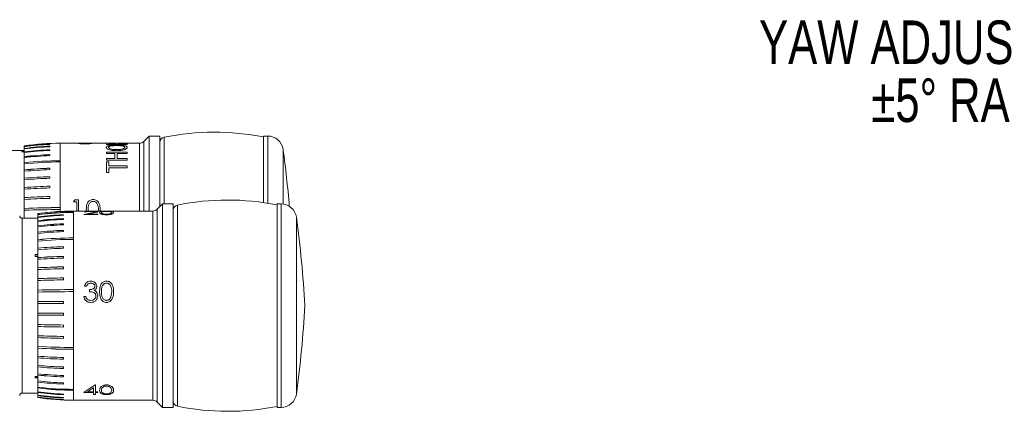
# Model space of a CAD drawing. Header units: millimetres. Extents: x 3 to 556, y 2 to 429.
# Tile 18 of 57: x 243 to 338, y 116 to 154. Entities that reach past the tile are written whole.
import ezdxf

# ---------------------------------------------------------------- set-up
doc = ezdxf.new("R2010")
doc.units = ezdxf.units.MM
doc.header["$LTSCALE"] = 2
doc.styles.add('SLDTEXTSTYLE0', font='TXT', dxfattribs={"width": 0.75})

# ---------------------------------------------------------------- blocks, each defined once
blk = doc.blocks.new('SW_NOTE_4')
at = {"color": 0, "linetype": 'Continuous', "lineweight": 0, "attachment_point": 3, "style": 'SLDTEXTSTYLE0'}
for s, insert, char_height in [('YAW ADJUSTER', (-1.978, 7.569), 4.23333), ('±5° RANGE', (-1.639, 1.925), 4.2333)]:
    blk.add_mtext(s, dxfattribs=dict(at, insert=insert, char_height=char_height))

msp = doc.modelspace()

# ---------------------------------------------------------------- linework, layer by layer
at = {"color": 7, "linetype": 'Continuous', "lineweight": 0}
for p, q in [((245.5429262, 141.962567), (245.5429262, 141.9875786)), ((248.3124412, 142.0682944), (246.5429264, 142.0682944)), ((246.5429264, 142.0677506), (246.5429264, 142.0682944)), ((246.5429264, 142.0677506), (246.5429264, 140.3698973)), ((248.4908621, 142.0682944), (248.3065459, 142.0682944)), ((249.4860324, 142.0682944), (248.4860322, 142.0682944)), ((249.4103121, 142.0487255), (249.4860324, 142.0677804)), ((249.6655206, 142.0682944), (249.4797776, 142.0682944)), ((251.2231949, 142.0682944), (249.6586437, 142.0682944)), ((251.0429281, 141.9595569), (251.0429281, 142.0519739)), ((253.0429284, 141.9595569), (251.0429281, 141.9595569)), ((251.9241976, 142.0682944), (251.2231949, 142.0682944)), ((251.2736949, 141.9985123), (251.2736949, 142.0525886)), ((251.2736949, 141.9985123), (251.9147205, 141.9985123)), ((251.9147205, 141.9985123), (251.9147205, 142.0488559)), ((252.560995, 142.0682944), (251.9241976, 142.0682944)), ((252.1198499, 142.0592532), (252.2184062, 142.0648337)), ((252.1547037, 142.0412228), (252.1454911, 142.0295179)), ((252.1454911, 141.9985123), (252.1454911, 142.0295179)), ((252.1454911, 141.9985123), (253.0429284, 141.9985123)), ((252.2184062, 142.0648337), (252.4908441, 142.0682013)), ((253.0429284, 142.0682944), (252.560995, 142.0682944)), ((253.0429284, 142.0682199), (252.6206518, 142.0638464)), ((254.2443979, 142.0682944), (253.0429284, 142.0682944)), ((253.0429284, 141.9595569), (253.0429284, 141.9985123)), ((255.1929275, 142.7682951), (254.6686637, 142.2440313)), ((256.2429267, 142.7682951), (255.1929275, 142.7682951)), ((255.1929275, 135.4682945), (255.1929275, 142.7682951)), ((256.2429267, 135.9182946), (256.2429267, 142.7682951)), ((266.7446467, 142.7682951), (266.3429263, 142.7682951)), ((266.3429263, 136.2985164), (266.3429263, 142.7682951)), ((243.0429268, 141.3682938), (241.5429274, 141.3682938)), ((242.7929263, 141.2284985), (242.7929263, 141.2635833)), ((242.7929263, 141.2635833), (243.0429268, 141.2635833)), ((243.0429268, 141.2284985), (242.7929263, 141.2284985)), ((242.7929263, 141.2284985), (242.7929263, 141.2186749)), ((243.0429268, 141.2186749), (242.7929263, 141.2186749)), ((243.1489914, 141.8327592), (243.0429268, 141.8182939)), ((243.0429268, 141.8177649), (243.0429268, 141.8182939)), ((243.0429268, 141.8177649), (243.0429268, 141.7594008)), ((243.0429268, 141.7350188), (243.0429268, 141.7594008)), ((243.0429268, 141.7350188), (243.0429268, 141.5608429)), ((243.0429268, 141.5124625), (243.0429268, 141.5608429)), ((243.0429268, 141.5124625), (243.0429268, 141.225224)), ((243.0429268, 141.153609), (243.0429268, 141.225224)), ((243.0429268, 141.153609), (243.0429268, 140.7578379)), ((245.5429262, 141.7342998), (245.5429262, 141.7839244)), ((245.5429262, 141.3662374), (245.5429262, 141.4396927)), ((245.5429262, 140.86418), (245.5429262, 140.9603074)), ((251.0429281, 141.1991172), (253.0429284, 141.1991172)), ((251.0429281, 141.0755493), (251.0429281, 141.1991172)), ((251.8634382, 141.0755493), (251.0429281, 141.0755493)), ((251.8634382, 140.5901216), (251.8634382, 141.0755493)), ((252.0942087, 140.5901216), (252.0942087, 141.0755493)), ((253.0429284, 141.0755493), (252.0942087, 141.0755493)), ((253.0429284, 141.0755493), (253.0429284, 141.1991172)), ((243.0429268, 140.6641133), (243.0429268, 140.7578379)), ((243.0429268, 140.6641133), (243.0429268, 140.1660495)), ((243.0429268, 140.0516979), (243.0429268, 140.1660495)), ((243.0429268, 140.0516979), (243.0429268, 139.4723371)), ((246.5429264, 140.2523495), (246.5429264, 140.3698973)), ((246.5429264, 140.2523495), (246.5429264, 135.8071916)), ((251.0429281, 140.5901216), (251.8634382, 140.5901216)), ((251.0429281, 140.4331863), (251.0429281, 140.5901216)), ((253.0429284, 140.4331863), (251.0429281, 140.4331863)), ((251.0429281, 140.2691431), (251.2736949, 140.2691431)), ((251.0429281, 139.2377816), (251.0429281, 140.2691431)), ((251.2736949, 139.870701), (251.2736949, 140.2691431)), ((252.0942087, 140.5901216), (253.0429284, 140.5901216)), ((253.0429284, 140.4331863), (253.0429284, 140.5901216)), ((243.0429268, 139.3394709), (243.0429268, 139.4723371)), ((243.0429268, 139.3394709), (243.0429268, 138.6632525)), ((245.5429262, 139.5055443), (245.5429262, 139.6418192)), ((251.2736949, 139.2377816), (251.0429281, 139.2377816)), ((251.2736949, 139.870701), (253.0429284, 139.870701)), ((251.2736949, 139.2377816), (251.2736949, 139.6844998)), ((253.0429284, 139.6844998), (251.2736949, 139.6844998)), ((253.0429284, 139.6844998), (253.0429284, 139.870701)), ((243.0429268, 138.5136187), (243.0429268, 138.6632525)), ((243.0429268, 138.5136187), (243.0429268, 137.7627902)), ((245.5429262, 138.658499), (245.5429262, 138.8119698)), ((243.0429268, 137.5987545), (243.0429268, 137.7627902)), ((243.0429268, 137.5987545), (243.0429268, 136.7851548)), ((245.5429262, 137.7201542), (245.5429262, 137.8883995)), ((243.0429268, 136.6093025), (243.0429268, 136.7851548)), ((243.0429268, 136.6093025), (243.0429268, 135.7273325)), ((245.5429262, 136.7053069), (245.5429262, 136.885678)), ((247.8450066, 136.3619097), (247.9623943, 136.5507856)), ((248.1526988, 136.3619097), (247.8450066, 136.3619097)), ((247.9623943, 136.5507856), (248.3321852, 136.5507856)), ((256.4929272, 136.1682952), (255.9686634, 135.6440313)), ((257.5429263, 136.1682952), (256.4929272, 136.1682952)), ((256.4929272, 133.2833018), (256.4929272, 136.1682952)), ((257.5429263, 133.2833018), (257.5429263, 136.1682952)), ((268.0446464, 136.1682952), (267.6429259, 136.1682952)), ((267.6429259, 133.2833018), (267.6429259, 136.1682952)), ((243.0429268, 135.5423011), (243.0429268, 135.7273325)), ((243.0429268, 135.5423011), (243.0429268, 134.7682938)), ((244.3429264, 135.218294), (244.3429264, 135.2171429)), ((244.3429264, 135.2119014), (244.3429264, 135.2171429)), ((244.3429264, 135.2119014), (244.3429264, 135.1258099)), ((246.5429264, 135.6169932), (246.5429264, 135.8071916)), ((246.8429259, 135.441424), (246.8429259, 135.4467996)), ((255.5443975, 135.4682945), (247.8429261, 135.4682945)), ((247.8429261, 135.3423983), (247.8429261, 135.3732251)), ((247.8429261, 135.3423983), (247.8429261, 132.8593191)), ((248.8373141, 135.1235859), (249.6129568, 135.3119217)), ((249.0937258, 135.3975363), (248.9142376, 135.3975363)), ((249.7659991, 135.2952473), (249.2655995, 135.1770066)), ((249.2655995, 135.1770066), (250.1962888, 135.1770066)), ((250.1962888, 135.1235859), (250.1962888, 135.1770066)), ((251.4795433, 135.2454178), (251.5552635, 135.3419624)), ((244.3429264, 134.7682938), (242.8429271, 134.7682938)), ((244.3429264, 135.0958213), (244.3429264, 135.1258099)), ((244.3429264, 135.0958213), (244.3429264, 134.8951511)), ((244.3429264, 134.8413058), (244.3429264, 134.8951511)), ((244.3429264, 134.8413058), (244.3429264, 134.5284633)), ((244.3429264, 134.4516143), (244.3429264, 134.5284633)), ((244.3429264, 134.4516143), (244.3429264, 134.0315338)), ((246.8429259, 135.0613177), (246.8429259, 135.1165451)), ((246.8429259, 134.6616238), (246.8429259, 134.7404473)), ((246.8429259, 134.1295891), (246.8429259, 134.2307642)), ((250.1962888, 135.1235859), (248.8373141, 135.1235859)), ((244.3429264, 133.93289), (244.3429264, 134.0315338)), ((244.3429264, 133.93289), (244.3429264, 133.412195)), ((244.3429264, 133.2933117), (244.3429264, 133.412195)), ((244.3429264, 133.2933117), (244.3429264, 132.6802146)), ((246.8429259, 133.473599), (246.8429259, 133.5955314)), ((256.4929272, 116.3682953), (256.4929272, 133.2833018)), ((257.5429263, 116.3682953), (257.5429263, 133.2833018)), ((267.6429259, 116.3682953), (267.6429259, 133.2833018)), ((244.3429264, 132.5429674), (244.3429264, 132.6802146)), ((244.3429264, 132.5429674), (244.3429264, 131.8623327)), ((247.8429261, 132.7182368), (247.8429261, 132.8593191)), ((247.8429261, 132.7182368), (247.8429261, 127.8283108)), ((244.3429264, 131.709145), (244.3429264, 131.8623327)), ((244.3429264, 131.709145), (244.3429264, 130.942687)), ((246.8429259, 131.8487763), (246.8429259, 132.0058942)), ((244.0929259, 131.0704999), (244.0929259, 131.2344629)), ((244.0929259, 131.2344629), (244.3429264, 131.2344629)), ((244.3429264, 131.0704999), (244.0929259, 131.0704999)), ((244.0929259, 131.0704999), (244.0929259, 131.0648561)), ((244.3429264, 131.0648561), (244.0929259, 131.0648561)), ((244.3429264, 130.7756748), (244.3429264, 130.942687)), ((244.3429264, 130.7756748), (244.3429264, 129.9493365)), ((246.8429259, 130.8913507), (246.8429259, 131.062647)), ((244.3429264, 129.7711335), (244.3429264, 129.9493365)), ((244.3429264, 129.7711335), (244.3429264, 128.8979441)), ((246.8429259, 129.8610285), (246.8429259, 130.0438043)), ((244.3429264, 128.7113611), (244.3429264, 128.8979441)), ((244.3429264, 128.7113611), (244.3429264, 127.7859189)), ((246.8429259, 128.7740577), (246.8429259, 128.9654296)), ((244.3429264, 127.593828), (244.3429264, 127.7859189)), ((244.3429264, 127.593828), (244.3429264, 126.6685665)), ((247.8429261, 127.6308537), (247.8429261, 127.8283108)), ((247.8429261, 127.6308537), (247.8429261, 122.2015355)), ((249.0937258, 128.1581443), (248.9142376, 128.1581443)), ((249.4014162, 127.6282292), (249.4014162, 127.830749)), ((251.4795433, 127.129167), (251.5552635, 127.6282292)), ((244.3429264, 126.4741156), (244.3429264, 126.6685665)), ((246.8429259, 126.4793981), (246.8429259, 126.678839)), ((248.8373141, 127.170242), (249.0168023, 127.170242)), ((244.3429264, 126.4741156), (244.3429264, 125.5449034)), ((244.3429264, 125.3511604), (244.3429264, 125.5449034)), ((244.3429264, 125.3511604), (244.3429264, 124.4326454)), ((246.8429259, 125.327624), (246.8429259, 125.5263385)), ((244.3429264, 124.2426649), (244.3429264, 124.4326454)), ((244.3429264, 124.2426649), (244.3429264, 123.3493328)), ((246.8429259, 124.1906803), (246.8429259, 124.3855372)), ((244.3429264, 123.16611), (244.3429264, 123.3493328)), ((244.3429264, 123.16611), (244.3429264, 122.3120444)), ((246.8429259, 123.0864968), (246.8429259, 123.274421)), ((244.3429264, 122.1384682), (244.3429264, 122.3120444)), ((244.3429264, 122.1384682), (244.3429264, 121.3533856)), ((247.8429261, 122.0231108), (247.8429261, 122.2015355)), ((247.8429261, 122.0231108), (247.8429261, 118.1278477)), ((244.3429264, 121.1919576), (244.3429264, 121.3533856)), ((244.3429264, 121.1919576), (244.3429264, 120.4547636)), ((246.8429259, 121.0616823), (246.8429259, 121.2272529)), ((244.3429264, 120.3082182), (244.3429264, 120.4547636)), ((244.3429264, 120.3082182), (244.3429264, 119.6478061)), ((246.8429259, 120.1552615), (246.8429259, 120.3055676)), ((244.0929259, 119.3657514), (244.3429264, 119.3657514)), ((244.0929259, 119.3576302), (244.0929259, 119.3657514)), ((244.0929259, 119.2427032), (244.0929259, 119.3576302)), ((244.0929259, 119.3576302), (244.3429264, 119.3576302)), ((244.3429264, 119.2427032), (244.0929259, 119.2427032)), ((244.3429264, 119.5184548), (244.3429264, 119.6478061)), ((244.3429264, 119.5184548), (244.3429264, 118.9452387)), ((244.3429264, 118.835121), (244.3429264, 118.9452387)), ((246.8429259, 119.3452306), (246.8429259, 119.4779012)), ((244.3429264, 118.835121), (244.3429264, 118.3490554)), ((244.3429264, 118.2602836), (244.3429264, 118.3490554)), ((244.3429264, 118.2602836), (244.3429264, 117.8889094)), ((246.8429259, 118.644361), (246.8429259, 118.7573044)), ((247.8429261, 118.0365967), (247.8429261, 118.1278477)), ((248.8373141, 117.809326), (249.9290625, 118.5572814)), ((249.7860338, 118.2880975), (249.1898793, 117.8920778)), ((249.7860338, 117.8920778), (249.7860338, 118.2880975)), ((249.9290625, 118.5572814), (249.9655182, 118.5572814)), ((249.9655182, 117.8920778), (249.9655182, 118.5572814)), ((251.4795433, 117.8234095), (251.5552635, 118.035412)), ((242.8429271, 117.7682947), (244.3429264, 117.7682947)), ((244.3429264, 117.822534), (244.3429264, 117.8889094)), ((244.3429264, 117.822534), (244.3429264, 117.5608864)), ((244.3429264, 117.5179543), (244.3429264, 117.5608864)), ((244.3429264, 117.5179543), (244.3429264, 117.3701599)), ((244.3429264, 117.3513481), (244.3429264, 117.3701599)), ((244.3429264, 117.3513481), (244.3429264, 117.3182946)), ((246.8429259, 117.6057873), (246.8429259, 117.6738661)), ((246.8429259, 117.293391), (246.8429259, 117.3374249)), ((246.8429259, 117.1225092), (246.8429259, 117.1418034)), ((247.8429261, 117.068295), (252.7740518, 117.068295)), ((249.7860338, 117.809326), (248.8373141, 117.809326)), ((249.1898793, 117.8920778), (249.7860338, 117.8920778)), ((249.7860338, 117.638568), (249.7860338, 117.809326)), ((249.9655182, 117.638568), (249.7860338, 117.638568)), ((249.9655182, 117.8920778), (250.1962888, 117.8920778)), ((249.9655182, 117.638568), (249.9655182, 117.809326)), ((250.1962888, 117.809326), (249.9655182, 117.809326)), ((250.1962888, 117.809326), (250.1962888, 117.8920778)), ((252.9070298, 117.068295), (253.528073, 117.068295)), ((253.528073, 117.068295), (254.0377895, 117.068295)), ((254.0377895, 117.068295), (255.5443975, 117.068295)), ((255.9686634, 116.8925591), (256.4929272, 116.3682953)), ((256.4929272, 116.3682953), (257.5429263, 116.3682953)), ((267.6429259, 116.3682953), (268.0446464, 116.3682953))]:
    msp.add_line(p, q, dxfattribs=at)
at = {"color": 8, "linetype": 'Continuous', "lineweight": 0}
for p, q in [((248.3065459, 142.0677729), (248.3124412, 142.0669533)), ((248.4908621, 142.0673594), (248.4860322, 142.0677804)), ((249.6586437, 142.0669422), (249.6655206, 142.0677729)), ((252.4908441, 142.0682013), (252.560995, 142.0676462)), ((254.2443979, 135.4682945), (254.2443979, 142.0682944)), ((254.6686637, 142.2440313), (254.6686637, 135.4682945)), ((256.6448706, 142.6585853), (256.6448706, 136.1682952)), ((266.7446467, 136.2384647), (266.7446467, 142.7682951)), ((268.230516, 141.473686), (268.230516, 136.1567356)), ((248.1526988, 135.4682945), (248.1526988, 136.3619097)), ((248.3321852, 135.4682945), (248.3321852, 136.5507856)), ((268.0446464, 116.3682953), (268.0446464, 136.1682952)), ((246.5429264, 135.6169932), (246.5429264, 135.4274094)), ((247.8429261, 135.4682945), (247.8429261, 135.3732251)), ((249.0853663, 135.4682945), (249.0757774, 135.6136963)), ((249.2552618, 135.61446), (249.2626603, 135.4682945)), ((250.2323831, 135.4682945), (250.2552639, 135.61446)), ((250.4347484, 135.6136963), (250.4242244, 135.4682945)), ((255.5443975, 132.7872925), (255.5443975, 135.4682945)), ((255.9686634, 135.6440313), (255.9686634, 116.8925591)), ((257.9448703, 136.0585854), (257.9448703, 126.2501102)), ((242.8429271, 134.7682938), (242.8429271, 117.7682947)), ((269.5305194, 134.873686), (269.5305194, 132.3659603)), ((255.5443975, 117.068295), (255.5443975, 132.7872925)), ((269.5305194, 132.3659603), (269.5305194, 117.6629026)), ((257.9448703, 126.2501102), (257.9448703, 116.4780041)), ((247.8429261, 118.0365967), (247.8429261, 117.068295))]:
    msp.add_line(p, q, dxfattribs=at)
at = {"color": 7, "linetype": 'Continuous', "lineweight": 0, "flags": 128}
for points in [[(246.8429259, 126.678839), (246.5293235, 126.6781796), (246.2159335, 126.6773414), (245.9028079, 126.6763244), (245.5899971, 126.6751286), (245.2775533, 126.6737539), (244.9655267, 126.6722024), (244.6539677, 126.6704738), (244.3429264, 126.6685665)], [(244.3429264, 126.6685665), (244.6540999, 126.6704086), (244.9657391, 126.672085), (245.2778029, 126.6735975), (245.5902449, 126.6749423), (245.9030221, 126.6761232), (246.2160918, 126.6771365), (246.5294073, 126.677984), (246.8429259, 126.6786639)], [(244.3429264, 126.4741156), (244.6539677, 126.4750972), (244.9655267, 126.4759857), (245.2775533, 126.4767848), (245.5899971, 126.4774907), (245.9028079, 126.4781054), (246.2159335, 126.4786288), (246.5293235, 126.4790591), (246.8429259, 126.4793981)]]:
    msp.add_lwpolyline(points, dxfattribs=at)
at = {"color": 7, "linetype": 'Continuous', "lineweight": 0}
for centre, radius, start, end in [((261.5477015, 118.1440544), 25, 78.941625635, 101.309764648), ((246.5428441, 117.4425046), 24.6252459, 89.999808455, 98.170957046), ((246.5426596, 117.2245863), 24.7831647, 92.311893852, 98.118108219), ((246.6680304, 115.400005), 26.6075013, 92.423487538, 97.830541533), ((246.5425457, 117.1329424), 24.8497383, 92.305434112, 98.095948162), ((254.2443985, 142.668295), 0.6, 270, 315), ((256.7429266, 142.168295), 0.5, 101.309764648, 180), ((266.7446463, 141.268295), 1.5, 7.870131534, 90), ((246.5419247, 116.468622), 25.3350061, 92.259847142, 97.93844982), ((246.6672615, 114.6033447), 27.2000461, 92.369040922, 97.657286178), ((246.5416432, 116.2814284), 25.4724577, 92.247012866, 97.894700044), ((246.5406336, 115.1315864), 26.327018, 92.171841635, 97.634670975), ((246.6658897, 113.1926726), 28.2657, 92.276893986, 97.364159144), ((246.5403369, 114.835772), 26.5492075, 92.153016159, 97.569754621), ((246.5389595, 113.1261028), 27.8520202, 92.049426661, 97.210883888), ((246.6642261, 111.0729351), 29.9049705, 92.148833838, 96.9552192), ((169.1724199, 127.7808701), 100, 4.680458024, 7.870131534), ((246.5385961, 112.7026429), 28.1791329, 92.024886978, 97.125996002), ((246.5406312, 110.2604722), 30.1094253, 89.995632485, 96.670907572), ((246.665685, 108.0430407), 32.3266464, 90.217577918, 96.434496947), ((246.5403582, 109.6712772), 30.5810725, 89.995188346, 96.567051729), ((246.5348261, 106.4872238), 33.1694295, 91.71363055, 96.042989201), ((246.6600364, 104.0369), 35.6195688, 91.797219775, 95.828340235), ((246.5345837, 105.6775468), 33.8425294, 91.679127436, 95.921952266), ((246.5329325, 101.0821849), 37.7427712, 91.503060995, 95.305616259), ((246.6576847, 98.2980153), 40.526767, 91.576217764, 95.117259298), ((246.5324889, 99.9410114), 38.7301314, 91.464077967, 95.169326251), ((246.5304936, 93.2913537), 44.607979, 91.268563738, 94.484107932), ((246.6555988, 89.9902712), 47.9089237, 91.330799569, 94.324612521), ((246.5301145, 91.5887809), 46.1419348, 91.225913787, 94.334274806), ((246.5286629, 81.2329496), 55.6614576, 91.014732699, 93.590433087), ((246.6534072, 77.1161193), 59.778168, 91.0644276, 93.462656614), ((246.5283163, 78.4467438), 58.266896, 90.969013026, 93.429346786), ((262.8477015, 111.5440544), 25, 78.941625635, 101.309764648), ((268.0446463, 134.668295), 1.5, 7.870131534, 90), ((246.5365636, 59.3485064), 76.4586855, 89.995231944, 92.618935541), ((246.6614216, 53.7001439), 82.1069618, 90.082688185, 92.525871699), ((246.536584, 53.8735132), 81.7434802, 89.995554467, 92.449526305), ((247.8430136, 110.8379442), 24.6291684, 92.327182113, 98.170045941), ((247.968279, 109.026073), 26.4407889, 92.439316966, 97.880771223), ((247.8427327, 110.8213825), 24.6403339, 92.32547347, 98.165658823), ((247.8427524, 110.4960183), 24.8772067, 89.999599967, 98.08743063), ((247.9680983, 108.6649338), 26.7080482, 90.268528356, 97.801026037), ((247.8426696, 110.3826403), 24.959758, 89.999411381, 98.060312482), ((247.8429266, 110.843295), 24.625, 90, 98.17123356), ((255.5443985, 136.068295), 0.6, 270, 315), ((258.0429266, 135.568295), 0.5, 101.309764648, 180), ((242.8429266, 135.018295), 0.25, 180, 270), ((247.8418135, 109.6112248), 25.524873, 92.242779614, 97.878771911), ((247.9669427, 107.7338466), 27.4020064, 92.350904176, 97.599843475), ((247.8413703, 109.4021992), 25.6785368, 92.228362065, 97.830329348), ((247.8402889, 108.1305311), 26.6286006, 92.146491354, 97.546950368), ((247.9654435, 106.1700627), 28.5888355, 92.250251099, 97.279568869), ((247.8399134, 107.8079882), 26.8721367, 92.126228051, 97.477353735), ((247.8384613, 105.9535364), 28.2947469, 92.016337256, 97.096454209), ((247.9638258, 103.8657652), 30.3823059, 92.114303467, 96.84465928), ((170.4724199, 121.1808701), 100, 2.916138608, 7.870131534), ((247.8383095, 105.4929368), 28.6539463, 91.990746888, 97.006739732), ((247.8364669, 102.9106498), 30.7009623, 91.854523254, 96.533985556), ((247.9615255, 100.6466622), 32.9647447, 91.94460296, 96.302160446), ((247.8361994, 102.2765364), 31.2128708, 91.823606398, 96.425874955), ((247.8395328, 98.6381731), 34.2211462, 89.994318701, 95.864532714), ((247.9645045, 96.1161555), 36.7429755, 90.189585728, 95.656553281), ((247.8393307, 97.7561876), 34.9620494, 89.994107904, 95.739498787), ((247.8321458, 92.9400417), 39.0783749, 91.450525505, 95.122632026), ((247.9571817, 90.0512139), 41.9670406, 91.521423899, 94.940505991), ((247.8318514, 91.6926), 40.1683516, 91.410737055, 94.982850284), ((247.8299389, 84.3826786), 46.690402, 91.21129595, 94.283049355), ((247.9549859, 80.9265876), 50.1463575, 91.270711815, 94.130611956), ((247.8299094, 82.4875792), 48.413833, 91.168135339, 94.130277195), ((247.8282161, 70.8417555), 59.2102473, 90.953476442, 93.374549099), ((247.9531754, 66.4566017), 63.5952928, 91.000323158, 93.254380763), ((247.8280359, 67.6571797), 62.2116488, 90.907306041, 93.211402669), ((247.8264826, 46.1896121), 82.7816607, 90.680766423, 92.411790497), ((247.9515098, 40.051177), 88.9200197, 90.714336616, 92.32583612), ((247.8265093, 39.6796084), 89.0998784, 90.632507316, 92.240693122), ((247.8362018, -16.1226907), 143.9510017, 89.997323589, 91.390539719), ((247.9606517, -26.7372042), 154.5654667, 90.043639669, 91.341174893), ((247.8362082, -37.1784055), 164.8092593, 89.997664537, 91.214526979), ((170.4724199, 131.3557199), 100, 352.129868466, 357.083861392), ((247.8246457, 426.0636221), 300.5388871, 269.336218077, 269.812841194), ((247.8252206, 362.4503662), 237.1247768, 269.158552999, 269.762650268), ((247.9504019, 380.0610309), 254.7354157, 269.188569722, 269.750902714), ((247.8260749, 242.9208474), 118.5393873, 268.316184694, 269.524791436), ((247.8263127, 231.6228864), 107.4367067, 268.141991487, 269.475554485), ((247.9509538, 239.5767063), 115.3904631, 268.208184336, 269.44981332), ((247.8271704, 197.8742928), 74.6063644, 267.323216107, 269.244103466), ((247.8275306, 193.2969727), 70.2173794, 267.155474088, 269.196558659), ((247.9522641, 198.4928816), 75.413194, 267.256728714, 269.157140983), ((247.837238, 177.5020409), 55.3005058, 266.377198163, 270.005893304), ((247.8374169, 175.0095118), 52.9864013, 266.218558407, 270.005957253), ((247.9621256, 178.9163345), 56.893099, 266.352721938, 269.879956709), ((247.8307343, 165.6445374), 44.4282672, 265.497404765, 268.725993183), ((247.8309608, 164.0749996), 43.0246635, 265.349894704, 268.684122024), ((247.9559405, 167.2566942), 46.2062099, 265.515278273, 268.619726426), ((247.832791, 157.9124082), 37.6198657, 264.677216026, 268.492242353), ((247.833094, 156.8461447), 36.7042415, 264.543560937, 268.454147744), ((247.958116, 159.557948), 39.4158711, 264.737484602, 268.378718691), ((247.8349726, 152.5525731), 33.0895463, 263.942111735, 268.281976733), ((247.835314, 151.7943556), 32.4642964, 263.824383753, 268.248275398), ((247.9604519, 154.1912317), 34.8609804, 264.043691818, 268.162974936), ((247.8371231, 148.7047304), 29.9639242, 263.303304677, 268.098588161), ((247.8374708, 148.1555519), 29.5279445, 263.20328579, 268.069828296), ((247.9625806, 150.3324438), 31.7046249, 263.444360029, 267.976168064), ((247.8414041, 145.9032701), 27.7754225, 262.764040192, 270.003139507), ((247.9666833, 147.5309704), 29.4941473, 262.942602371, 269.759586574), ((247.8415233, 145.5085076), 27.4719109, 262.683411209, 270.002925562), ((242.8429266, 117.518295), 0.25, 90, 180), ((247.8407408, 143.9134974), 26.2585964, 262.345079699, 267.822261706), ((247.8409958, 143.6438417), 26.057176, 262.284983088, 267.804858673), ((247.9663031, 145.5631554), 27.9762566, 262.558367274, 267.698688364), ((247.8420011, 142.6109186), 25.293233, 262.048179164, 267.736244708), ((247.8421677, 142.445841), 25.1722908, 262.009342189, 267.724983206), ((247.9674495, 144.2984926), 27.0246998, 262.292326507, 267.615179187), ((247.8427071, 141.8861084), 24.7644946, 261.875618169, 267.686251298), ((247.842774, 141.8158616), 24.7135864, 261.858612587, 267.681327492), ((247.9681371, 143.6348934), 26.5323746, 262.146913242, 267.569414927), ((247.8429266, 141.693295), 24.625, 261.82876644, 270), ((255.5443985, 116.468295), 0.6, 45, 90), ((258.0429266, 116.968295), 0.5, 180, 258.690235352), ((268.0446463, 117.868295), 1.5, 270, 352.129868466), ((262.8477015, 140.9925356), 25, 258.690235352, 281.058374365)]:
    msp.add_arc(centre, radius, start, end, dxfattribs=at)
for points, knots in [([(248.9752131, 141.9966832), (248.9170055, 141.9972711), (248.8000328, 141.9984524), (248.6412306, 142.0080125), (248.5123773, 142.0210736), (248.3891397, 142.0396145), (248.3151078, 142.0601289), (248.3094337, 142.0651947), (248.3065459, 142.0677729)], [0, 0, 0, 0, 0.1245524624, 0.2502977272, 0.3723959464, 0.4983963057, 0.7447156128, 1, 1, 1, 1]), ([(248.4860322, 142.0677804), (248.4877092, 142.0660377), (248.4910576, 142.0625583), (248.536484, 142.0494344), (248.6248424, 142.0370813), (248.7221997, 142.0282574), (248.8239477, 142.0228302), (248.9125071, 142.0203188), (248.9583133, 142.0200788), (248.9812258, 142.0199588)], [0, 0, 0, 0, 0.2504767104, 0.5001262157, 0.6251356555, 0.7499780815, 0.8748208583, 0.9373850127, 1, 1, 1, 1]), ([(249.6655206, 142.0677729), (249.6624479, 142.065226), (249.6563132, 142.0601411), (249.5722252, 142.0395731), (249.4434075, 142.020826), (249.3105721, 142.0079459), (249.1516888, 141.9984628), (249.0340392, 141.9972764), (248.9752131, 141.9966832)], [0, 0, 0, 0, 0.2504981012, 0.50011675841, 0.63010820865, 0.75014287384, 0.87506881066, 1, 1, 1, 1]), ([(248.9812258, 142.0199588), (249.0303442, 142.020523), (249.1287668, 142.0216535), (249.256804, 142.0293272), (249.3546177, 142.0392051), (249.3915975, 142.0455264), (249.4103121, 142.0487255)], [0, 0, 0, 0, 0.25044225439, 0.50183215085, 0.74788842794, 1, 1, 1, 1]), ([(251.0172869, 141.668433), (251.0304513, 141.7052048), (251.0502297, 141.7604514), (251.1815393, 141.8154472), (251.310874, 141.8484385), (251.4737247, 141.8719688), (251.7155566, 141.8930676), (251.9147292, 141.8958106), (252.0461301, 141.8976203)], [0, 0, 0, 0, 0.2492299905, 0.3744462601, 0.4996452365, 0.6212176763, 0.7501045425, 1, 1, 1, 1]), ([(251.5881988, 142.0669124), (251.5413804, 142.0668392), (251.4706858, 142.0667287), (251.3904114, 142.0656784), (251.3410389, 142.0643835), (251.3065242, 142.062412), (251.2785892, 142.058946), (251.2756476, 142.0551251), (251.2736949, 142.0525886)], [0, 0, 0, 0, 0.249094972, 0.3761277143, 0.4996878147, 0.6212818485, 0.7485919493, 1, 1, 1, 1]), ([(251.9147205, 142.0488559), (251.9133757, 142.0519996), (251.9113588, 142.0567146), (251.8907213, 142.0611378), (251.8590714, 142.0636851), (251.8082077, 142.0653888), (251.7412741, 142.0663224), (251.6664763, 142.0668352), (251.6142914, 142.0668867), (251.5881988, 142.0669124)], [0, 0, 0, 0, 0.2503016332, 0.3754121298, 0.5003538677, 0.6216989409, 0.7499746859, 0.8749866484, 1, 1, 1, 1]), ([(252.0461301, 141.8976203), (252.1771337, 141.8957704), (252.3750702, 141.8929753), (252.6160367, 141.8718535), (252.7765632, 141.8485064), (252.906146, 141.8155248), (253.0331964, 141.7601775), (253.0545114, 141.7046777), (253.0685658, 141.6680828)], [0, 0, 0, 0, 0.2498659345, 0.3775288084, 0.500360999, 0.6219783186, 0.7507441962, 1, 1, 1, 1]), ([(252.6206518, 142.0638464), (252.5290385, 142.0618733), (252.3916983, 142.0589153), (252.2421029, 142.0525644), (252.1799751, 142.0469027), (252.1631299, 142.0431166), (252.1547037, 142.0412228)], [0, 0, 0, 0, 0.5004058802, 0.7501726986, 0.8750317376, 1, 1, 1, 1]), ([(252.0693685, 141.345048), (251.9356416, 141.3481967), (251.7349229, 141.3529228), (251.485831, 141.3912497), (251.3197482, 141.4335171), (251.184003, 141.4864509), (251.0475985, 141.566456), (251.0294011, 141.6276774), (251.0172869, 141.668433)], [0, 0, 0, 0, 0.2500098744, 0.3752551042, 0.5004271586, 0.6256282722, 0.7507778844, 1, 1, 1, 1]), ([(252.0441296, 141.8393083), (251.9468887, 141.8380718), (251.7527535, 141.8356033), (251.5251521, 141.8122848), (251.3832745, 141.7797673), (251.3053209, 141.7480804), (251.256527, 141.7107599), (251.2508784, 141.6828536), (251.2480537, 141.6688986)], [0, 0, 0, 0, 0.2501340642, 0.4993760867, 0.6236584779, 0.7496958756, 0.8748313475, 1, 1, 1, 1]), ([(251.2480537, 141.6688986), (251.2509299, 141.6540434), (251.2566812, 141.6243382), (251.306464, 141.5788397), (251.3874423, 141.536945), (251.4931026, 141.4995198), (251.6277742, 141.474692), (251.8207914, 141.4540594), (251.9718666, 141.4520241), (252.0725722, 141.4506674)], [0, 0, 0, 0, 0.1250113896, 0.2499789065, 0.374987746, 0.4998985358, 0.6248357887, 0.7499183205, 1, 1, 1, 1]), ([(252.837799, 141.6677326), (252.8353142, 141.6817498), (252.8303461, 141.7097759), (252.7831152, 141.7472639), (252.7047087, 141.7790141), (252.600071, 141.8037675), (252.4746483, 141.8217233), (252.2896802, 141.836592), (252.1418778, 141.838227), (252.0441296, 141.8393083)], [0, 0, 0, 0, 0.12504942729, 0.25002507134, 0.37445859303, 0.50003804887, 0.62218728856, 0.75013606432, 1, 1, 1, 1]), ([(253.0685658, 141.6680828), (253.0560124, 141.6289174), (253.037152, 141.5700747), (252.9092831, 141.4927074), (252.7414597, 141.4234848), (252.4539442, 141.3596837), (252.1976455, 141.3499298), (252.0693685, 141.345048)], [0, 0, 0, 0, 0.24962266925, 0.37503651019, 0.50040971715, 0.74995591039, 1, 1, 1, 1]), ([(252.0725722, 141.4506674), (252.1678858, 141.4527043), (252.311551, 141.4557744), (252.4900125, 141.4804697), (252.6100131, 141.5080713), (252.7101247, 141.5426093), (252.7852925, 141.5826678), (252.8217824, 141.6182522), (252.8359691, 141.6467734), (252.837189, 141.6607456), (252.837799, 141.6677326)], [0, 0, 0, 0, 0.2497295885, 0.3764152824, 0.4998145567, 0.6263309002, 0.7498206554, 0.8747850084, 0.9373844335, 1, 1, 1, 1]), ([(249.0757774, 135.6136963), (249.0784061, 135.7247632), (249.0836541, 135.946493), (249.1560531, 136.2177602), (249.2805563, 136.4029831), (249.4113848, 136.5119143), (249.5690539, 136.5847066), (249.6859838, 136.5933852), (249.7444446, 136.5977243)], [0, 0, 0, 0, 0.2505350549, 0.500158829, 0.6296455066, 0.750225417, 0.8751214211, 1, 1, 1, 1]), ([(249.7504535, 136.4092954), (249.7046305, 136.4050866), (249.6129296, 136.396664), (249.4934337, 136.3326749), (249.3953835, 136.2424127), (249.3062887, 136.0912726), (249.2607244, 135.8753945), (249.2570847, 135.7015326), (249.2552618, 135.61446)], [0, 0, 0, 0, 0.1247921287, 0.2497340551, 0.3684401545, 0.4997087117, 0.7494467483, 1, 1, 1, 1]), ([(249.7444446, 136.5977243), (249.8033174, 136.5934699), (249.9210581, 136.5849615), (250.0809184, 136.5129732), (250.2132216, 136.4037459), (250.3411997, 136.2192663), (250.4253177, 135.949186), (250.4316012, 135.7256535), (250.4347484, 135.6136963)], [0, 0, 0, 0, 0.1249096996, 0.2498087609, 0.3711425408, 0.4998869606, 0.7495161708, 1, 1, 1, 1]), ([(250.2552639, 135.61446), (250.2527386, 135.701609), (250.2476936, 135.8757149), (250.1912662, 136.0870866), (250.1050672, 136.2389018), (250.0082759, 136.3311353), (249.8874965, 136.3963213), (249.7958068, 136.4050017), (249.7504535, 136.4092954)], [0, 0, 0, 0, 0.2504543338, 0.5003565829, 0.6269781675, 0.7500798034, 0.8763798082, 1, 1, 1, 1]), ([(248.9142376, 135.3975363), (248.923524, 135.4075359), (248.9420774, 135.4275141), (249.0658817, 135.4424352), (249.1968843, 135.4500238), (249.3493965, 135.4550441), (249.4794836, 135.4556354), (249.56648, 135.4560308)], [0, 0, 0, 0, 0.2500458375, 0.4995709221, 0.626744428, 0.7503833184, 1, 1, 1, 1]), ([(249.5572674, 135.4431599), (249.4963016, 135.4427789), (249.4051633, 135.4422093), (249.296786, 135.4377283), (249.2267542, 135.4328705), (249.1696972, 135.4262814), (249.1149452, 135.4154671), (249.1021749, 135.4046759), (249.0937258, 135.3975363)], [0, 0, 0, 0, 0.2493617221, 0.3727724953, 0.4996590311, 0.6222328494, 0.7500627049, 1, 1, 1, 1]), ([(249.9911594, 135.4043089), (249.9895577, 135.4074771), (249.986355, 135.413812), (249.9512757, 135.4247496), (249.8654417, 135.4348674), (249.7230239, 135.4421067), (249.6125416, 135.4428087), (249.5572674, 135.4431599)], [0, 0, 0, 0, 0.1254009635, 0.2507468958, 0.5003999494, 0.7500504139, 1, 1, 1, 1]), ([(249.56648, 135.4560308), (249.6458485, 135.455732), (249.765029, 135.4552832), (249.9062664, 135.4510279), (250.0273398, 135.4444842), (250.1460134, 135.4318635), (250.1624372, 135.4147419), (250.1706476, 135.4061827)], [0, 0, 0, 0, 0.2499172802, 0.375278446, 0.5006186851, 0.7503545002, 1, 1, 1, 1]), ([(249.6129568, 135.3119217), (249.6974014, 135.3275499), (249.8239539, 135.350971), (249.9696547, 135.3812727), (249.9839994, 135.396639), (249.9911594, 135.4043089)], [0, 0, 0, 0, 0.5011080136, 0.7509822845, 1, 1, 1, 1]), ([(250.1706476, 135.4061827), (250.164335, 135.3974662), (250.1517043, 135.3800255), (250.0056356, 135.3427431), (249.8619046, 135.3142557), (249.7659991, 135.2952473)], [0, 0, 0, 0, 0.2495020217, 0.4992249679, 1, 1, 1, 1]), ([(250.375777, 135.3418283), (250.3784057, 135.3598731), (250.3836536, 135.395897), (250.4560526, 135.4265638), (250.5805568, 135.4429768), (250.711383, 135.4508894), (250.8690546, 135.4553172), (250.9859836, 135.455793), (251.0444443, 135.4560308)], [0, 0, 0, 0, 0.2505360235, 0.5001589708, 0.6296455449, 0.7502263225, 0.8751213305, 1, 1, 1, 1]), ([(251.0444443, 135.1095416), (250.9862374, 135.1108391), (250.8692652, 135.1134467), (250.7104602, 135.1350555), (250.581611, 135.1663397), (250.4583677, 135.2150116), (250.3843401, 135.2797821), (250.3786652, 135.3209013), (250.375777, 135.3418283)], [0, 0, 0, 0, 0.12455038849, 0.25029599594, 0.37239470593, 0.4983979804, 0.74471641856, 1, 1, 1, 1]), ([(251.0504569, 135.4431599), (251.0046327, 135.4428282), (250.9129305, 135.4421644), (250.7934333, 135.436786), (250.6953824, 135.4283141), (250.6062897, 135.412199), (250.5607235, 135.3849395), (250.5570841, 135.3563037), (250.5552615, 135.3419624)], [0, 0, 0, 0, 0.1247951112, 0.249736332, 0.3684418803, 0.4997117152, 0.7494466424, 1, 1, 1, 1]), ([(250.5552615, 135.3419624), (250.5569386, 135.3260952), (250.5602874, 135.2944123), (250.6057137, 135.2462705), (250.6940725, 135.2091111), (250.7914268, 135.1851266), (250.8931799, 135.1712577), (250.981737, 135.1649651), (251.0275444, 135.1643651), (251.0504569, 135.1640649)], [0, 0, 0, 0, 0.2504719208, 0.5001288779, 0.6251356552, 0.7499782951, 0.8748182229, 0.9373849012, 1, 1, 1, 1]), ([(251.0444443, 135.4560308), (251.1033172, 135.4557974), (251.221058, 135.4553304), (251.3809167, 135.4509624), (251.5132227, 135.4430393), (251.6411988, 135.4267043), (251.7253165, 135.3962823), (251.7316031, 135.3600003), (251.7347517, 135.3418283)], [0, 0, 0, 0, 0.12490967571, 0.24980881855, 0.37114109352, 0.49988626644, 0.74951608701, 1, 1, 1, 1]), ([(251.7347517, 135.3418283), (251.7316791, 135.3211249), (251.7255446, 135.2797911), (251.6414581, 135.2148173), (251.5126369, 135.1657298), (251.379803, 135.1349193), (251.2209207, 135.1134692), (251.1032704, 135.1108508), (251.0444443, 135.1095416)], [0, 0, 0, 0, 0.2505020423, 0.5001192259, 0.6301077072, 0.7501425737, 0.8750691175, 1, 1, 1, 1]), ([(251.5552635, 135.3419624), (251.5527382, 135.3563085), (251.5476932, 135.384969), (251.4912661, 135.4116791), (251.4050669, 135.4279675), (251.3082775, 135.4366561), (251.1874989, 135.4421361), (251.0958089, 135.4428211), (251.0504569, 135.4431599)], [0, 0, 0, 0, 0.2504551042, 0.5003575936, 0.6269793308, 0.7500782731, 0.8763829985, 1, 1, 1, 1]), ([(251.0504569, 135.1640649), (251.0995755, 135.1654578), (251.1979992, 135.1682488), (251.3260337, 135.1879303), (251.4238481, 135.214952), (251.4608285, 135.2351807), (251.4795433, 135.2454178)], [0, 0, 0, 0, 0.2504435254, 0.5018381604, 0.7478940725, 1, 1, 1, 1]), ([(248.9142376, 128.1581443), (248.9343099, 128.225312), (248.9744027, 128.3594737), (249.1087238, 128.5258707), (249.2952198, 128.6383763), (249.4381146, 128.6506785), (249.5095911, 128.6568321)], [0, 0, 0, 0, 0.2504706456, 0.5002938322, 0.7500450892, 1, 1, 1, 1]), ([(249.5119939, 128.4581605), (249.4655663, 128.4549054), (249.372818, 128.4484026), (249.2455776, 128.3851741), (249.153096, 128.2811762), (249.1135346, 128.1991937), (249.0937258, 128.1581443)], [0, 0, 0, 0, 0.2500693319, 0.4995630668, 0.7494264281, 1, 1, 1, 1]), ([(249.5095911, 128.6568321), (249.5818103, 128.6501763), (249.7262401, 128.6368653), (249.8877574, 128.5476317), (249.9891014, 128.4474227), (250.0464416, 128.3571988), (250.0864691, 128.2576539), (250.0913173, 128.1867004), (250.0937241, 128.1514779)], [0, 0, 0, 0, 0.2496080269, 0.4991859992, 0.6242952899, 0.74906048, 0.8754294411, 1, 1, 1, 1]), ([(249.9142359, 128.1522621), (249.912479, 128.1752028), (249.908942, 128.221386), (249.8696796, 128.3065831), (249.7841224, 128.3893445), (249.6538694, 128.449712), (249.5593258, 128.455342), (249.5119939, 128.4581605)], [0, 0, 0, 0, 0.1243295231, 0.2502946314, 0.4997702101, 0.7495675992, 1, 1, 1, 1]), ([(250.375777, 127.6274376), (250.3784056, 127.7427346), (250.3836531, 127.9729085), (250.4560542, 128.2568238), (250.5805555, 128.4514629), (250.7113836, 128.5662372), (250.8690543, 128.643075), (250.9859835, 128.6522466), (251.0444443, 128.6568321)], [0, 0, 0, 0, 0.2505354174, 0.500157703, 0.6296459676, 0.7502262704, 0.8751214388, 1, 1, 1, 1]), ([(251.0504569, 128.4581605), (251.0046327, 128.4537307), (250.9129307, 128.4448657), (250.793433, 128.3775752), (250.6953824, 128.2828042), (250.60629, 128.1244482), (250.5607233, 127.8990006), (250.5570841, 127.7185849), (250.5552615, 127.6282292)], [0, 0, 0, 0, 0.1247950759, 0.2497359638, 0.368441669, 0.4997118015, 0.7494457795, 1, 1, 1, 1]), ([(251.0444443, 128.6568321), (251.1033171, 128.6523362), (251.2210578, 128.6433448), (251.3809175, 128.5673519), (251.5132218, 128.4522671), (251.6411994, 128.2584057), (251.7253164, 127.9757141), (251.731603, 127.7436619), (251.7347517, 127.6274376)], [0, 0, 0, 0, 0.1249095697, 0.2498085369, 0.3711415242, 0.4998860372, 0.7495157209, 1, 1, 1, 1]), ([(251.5552635, 127.6282292), (251.5527382, 127.7186648), (251.5476932, 127.8993366), (251.4912661, 128.1200782), (251.4050669, 128.2791179), (251.3082779, 128.3759568), (251.1874988, 128.4445072), (251.0958088, 128.4536422), (251.0504569, 128.4581605)], [0, 0, 0, 0, 0.2504549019, 0.5003577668, 0.6269798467, 0.7500790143, 0.8763833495, 1, 1, 1, 1]), ([(249.4014162, 127.830749), (249.4575673, 127.8336048), (249.5698148, 127.8393135), (249.7063485, 127.883932), (249.8038098, 127.9394738), (249.8646198, 127.9977929), (249.8980442, 128.0575359), (249.9121247, 128.1110297), (249.9135319, 128.1385134), (249.9142359, 128.1522621)], [0, 0, 0, 0, 0.2501456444, 0.5000473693, 0.632993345, 0.7500186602, 0.8748274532, 0.9373827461, 1, 1, 1, 1]), ([(250.0168006, 127.2085101), (250.0139378, 127.2431772), (250.0082126, 127.3125086), (249.960589, 127.4069214), (249.8939504, 127.4870746), (249.7804335, 127.5689649), (249.609009, 127.6144073), (249.4707251, 127.6236145), (249.4014162, 127.6282292)], [0, 0, 0, 0, 0.1249715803, 0.2499322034, 0.3754213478, 0.5000005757, 0.7493965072, 1, 1, 1, 1]), ([(250.0937241, 128.1514779), (250.0912374, 128.110975), (250.086266, 128.030004), (250.0375059, 127.9159202), (249.9731799, 127.8355081), (249.9112189, 127.7815846), (249.8771768, 127.7585179), (249.8601521, 127.7469821)], [0, 0, 0, 0, 0.2499524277, 0.4996902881, 0.7495498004, 0.8747479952, 1, 1, 1, 1]), ([(249.8601521, 127.7469821), (249.9014664, 127.7256679), (249.9634702, 127.6936798), (250.0329278, 127.6318622), (250.0622379, 127.5961468), (250.076897, 127.5782842)], [0, 0, 0, 0, 0.4995388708, 0.7497014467, 1, 1, 1, 1]), ([(250.076897, 127.5782842), (250.1117163, 127.5245951), (250.1813586, 127.4172112), (250.1913119, 127.2895035), (250.1962888, 127.2256464)], [0, 0, 0, 0, 0.4999742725, 1, 1, 1, 1]), ([(251.0444443, 126.5818883), (250.9862374, 126.5865522), (250.8692652, 126.5959247), (250.7104601, 126.6750868), (250.5816112, 126.7944651), (250.4583675, 126.9911203), (250.3843401, 127.2784263), (250.3786652, 127.5097224), (250.375777, 127.6274376)], [0, 0, 0, 0, 0.1245503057, 0.2502958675, 0.3723947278, 0.498397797, 0.7447161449, 1, 1, 1, 1]), ([(250.5552615, 127.6282292), (250.5569384, 127.5376651), (250.5602869, 127.3568321), (250.6057153, 127.1302769), (250.6940713, 126.9690228), (250.7914274, 126.8702194), (250.8931796, 126.8150392), (250.9817372, 126.7903226), (251.0275444, 126.7879768), (251.0504569, 126.7868035)], [0, 0, 0, 0, 0.250472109, 0.5001274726, 0.625136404, 0.7499784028, 0.8748183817, 0.9373848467, 1, 1, 1, 1]), ([(251.7347517, 127.6274376), (251.7316791, 127.5109512), (251.7255447, 127.2783899), (251.6414579, 126.9901668), (251.5126371, 126.7920908), (251.3798028, 126.6746137), (251.2209209, 126.5959886), (251.1032705, 126.5865884), (251.0444443, 126.5818883)], [0, 0, 0, 0, 0.250502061, 0.5001190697, 0.6301077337, 0.7501424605, 0.875069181, 1, 1, 1, 1]), ([(249.5043832, 126.5818883), (249.4223456, 126.5881379), (249.2994708, 126.5974986), (249.1500523, 126.6668909), (249.0188631, 126.7628072), (248.8953235, 126.9326287), (248.8567641, 127.0905725), (248.8373141, 127.170242)], [0, 0, 0, 0, 0.2503040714, 0.3749022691, 0.5010189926, 0.7483055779, 1, 1, 1, 1]), ([(249.0168023, 127.170242), (249.0329366, 127.1185946), (249.0651305, 127.015539), (249.1373999, 126.9349614), (249.1734507, 126.8947661)], [0, 0, 0, 0, 0.5011607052, 1, 1, 1, 1]), ([(249.1734507, 126.8947661), (249.2242865, 126.8620893), (249.3260999, 126.7966444), (249.4470351, 126.7900868), (249.5075869, 126.7868035)], [0, 0, 0, 0, 0.49930270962, 1, 1, 1, 1]), ([(250.1962888, 127.2256464), (250.1852511, 127.1382315), (250.1685835, 127.0062305), (250.0779543, 126.8541756), (249.9910204, 126.7550779), (249.8850309, 126.6767499), (249.725114, 126.6006487), (249.5924921, 126.5893769), (249.5043832, 126.5818883)], [0, 0, 0, 0, 0.2490499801, 0.3760784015, 0.4996511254, 0.6240728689, 0.7502485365, 1, 1, 1, 1]), ([(249.5075869, 126.7868035), (249.5692771, 126.7904341), (249.6924589, 126.7976837), (249.8335174, 126.8702588), (249.9227168, 126.9550679), (249.9762827, 127.0306426), (250.0106408, 127.1170269), (250.0147475, 127.1780182), (250.0168006, 127.2085101)], [0, 0, 0, 0, 0.2500657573, 0.4993264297, 0.6256159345, 0.7506715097, 0.875351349, 1, 1, 1, 1]), ([(251.0504569, 126.7868035), (251.0995755, 126.7922223), (251.1979995, 126.8030806), (251.3260336, 126.8815167), (251.4238479, 126.9932779), (251.4608285, 127.0835054), (251.4795433, 127.129167)], [0, 0, 0, 0, 0.2504430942, 0.5018382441, 0.7478946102, 1, 1, 1, 1]), ([(250.375777, 118.0350544), (250.3784057, 118.0882933), (250.3836536, 118.1945773), (250.4560527, 118.33944), (250.5805565, 118.4433628), (250.7113833, 118.5064098), (250.8690541, 118.5494879), (250.9859835, 118.5546837), (251.0444443, 118.5572814)], [0, 0, 0, 0, 0.2505353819, 0.5001587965, 0.629645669, 0.7502263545, 0.8751216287, 1, 1, 1, 1]), ([(251.0444443, 117.6209278), (250.9862373, 117.6225136), (250.8692646, 117.6257003), (250.7104609, 117.6530376), (250.5816103, 117.6955544), (250.4583688, 117.7684685), (250.3843397, 117.8813228), (250.378665, 117.9832035), (250.375777, 118.0350544)], [0, 0, 0, 0, 0.1245502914, 0.250296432, 0.3723948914, 0.4983990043, 0.7447162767, 1, 1, 1, 1]), ([(251.0504569, 118.447323), (251.0046327, 118.4449149), (250.9129306, 118.4400958), (250.7934333, 118.4038732), (250.6953825, 118.3537552), (250.6062895, 118.2719644), (250.5607235, 118.1598405), (250.5570841, 118.0769334), (250.5552615, 118.035412)], [0, 0, 0, 0, 0.1247951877, 0.2497363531, 0.3684418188, 0.4997111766, 0.7494458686, 1, 1, 1, 1]), ([(250.5552615, 118.035412), (250.5569385, 117.9952888), (250.5602871, 117.915173), (250.6057146, 117.8232379), (250.6940717, 117.7607104), (250.7914276, 117.723604), (250.8931795, 117.7033614), (250.9817371, 117.6943698), (251.0275444, 117.6935195), (251.0504569, 117.6930942)], [0, 0, 0, 0, 0.250472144, 0.5001282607, 0.6251361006, 0.7499780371, 0.8748184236, 0.9373849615, 1, 1, 1, 1]), ([(251.0444443, 118.5572814), (251.1033172, 118.5547344), (251.2210581, 118.5496406), (251.3809171, 118.5070275), (251.5132218, 118.4437963), (251.6411996, 118.3402808), (251.7253163, 118.1959241), (251.731603, 118.0887387), (251.7347517, 118.0350544)], [0, 0, 0, 0, 0.1249096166, 0.2498088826, 0.3711416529, 0.4998858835, 0.749515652, 1, 1, 1, 1]), ([(251.7347517, 118.0350544), (251.731679, 117.9837402), (251.7255444, 117.8812928), (251.6414581, 117.7680708), (251.5126373, 117.694696), (251.3798025, 117.6528796), (251.2209208, 117.6257202), (251.1032704, 117.6225253), (251.0444443, 117.6209278)], [0, 0, 0, 0, 0.2505014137, 0.5001194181, 0.6301080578, 0.7501423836, 0.8750690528, 1, 1, 1, 1]), ([(251.5552635, 118.035412), (251.5527382, 118.0769788), (251.5476931, 118.1600207), (251.4912663, 118.2697795), (251.4050671, 118.3518198), (251.3082772, 118.4030023), (251.1874991, 118.439902), (251.0958089, 118.4448671), (251.0504569, 118.447323)], [0, 0, 0, 0, 0.2504547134, 0.5003582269, 0.6269799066, 0.7500783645, 0.8763831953, 1, 1, 1, 1]), ([(251.0504569, 117.6930942), (251.0995756, 117.6950514), (251.1979997, 117.6989732), (251.3260326, 117.7277865), (251.4238487, 117.7698586), (251.4608287, 117.8054152), (251.4795433, 117.8234095)], [0, 0, 0, 0, 0.25044356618, 0.50183951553, 0.74789344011, 1, 1, 1, 1]), ([(252.7740518, 117.0682969), (252.7745968, 117.0682962), (252.8165743, 117.0682481), (252.8620975, 117.0682811), (252.9070298, 117.0683136)], [0, 0, 0, 0, 0.01298158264, 1, 1, 1, 1])]:
    msp.add_open_spline(points, degree=3, knots=knots, dxfattribs=at)
at = {"color": 8, "linetype": 'Continuous', "lineweight": 0}
for points, knots in [([(251.0429281, 142.0519739), (251.0448817, 142.0562692), (251.047812, 142.0627115), (251.0848546, 142.0667286), (251.1381904, 142.0681882), (251.1963021, 142.0682277), (251.2231949, 142.068246)], [0, 0, 0, 0, 0.4118699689, 0.6177532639, 0.8231047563, 1, 1, 1, 1]), ([(251.9241976, 142.0682348), (251.9361357, 142.0682487), (252.0023836, 142.0683256), (252.0795038, 142.0669684), (252.1063821, 142.0618285), (252.1198499, 142.0592532)], [0, 0, 0, 0, 0.0988335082, 0.5484586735, 1, 1, 1, 1]), ([(253.528073, 117.0683593), (253.5577301, 117.0683753), (253.6331039, 117.0684162), (253.7215652, 117.0685065), (253.7752199, 117.0685614)], [0, 0, 0, 0, 0.3934680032, 1, 1, 1, 1]), ([(253.7752199, 117.0685614), (253.8185927, 117.0685477), (253.9053348, 117.0685204), (253.9946947, 117.0682177), (254.0341595, 117.0683132), (254.0377895, 117.068322)], [0, 0, 0, 0, 0.4759167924, 0.9517943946, 1, 1, 1, 1])]:
    msp.add_open_spline(points, degree=3, knots=knots, dxfattribs=at)

# ---------------------------------------------------------------- block references
at = {"color": 7, "linetype": 'Continuous', "lineweight": 0}
msp.add_blockref('SW_NOTE_4', (349.8095238, 146.4422883), dxfattribs=at)

doc.saveas('drawing.dxf')
